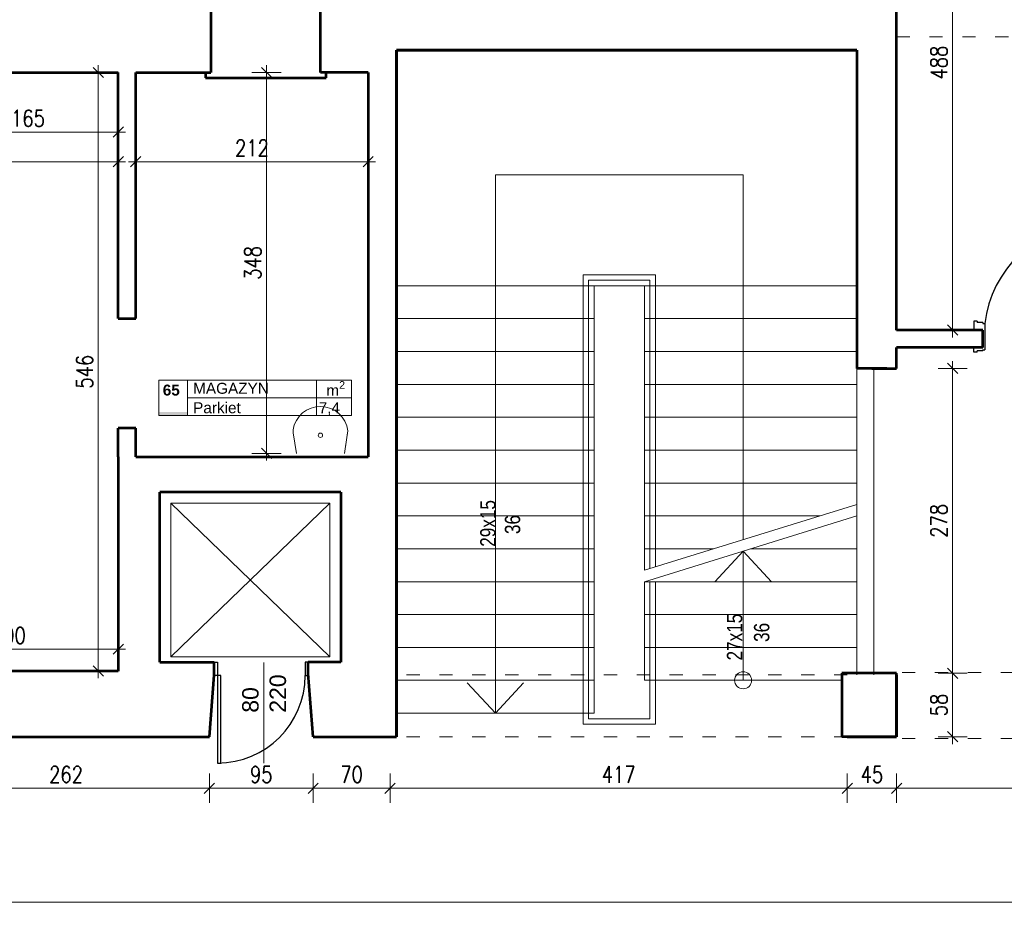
# Model space of a CAD drawing. Header units: millimetres. Extents: x 56977 to 67992, y 30187 to 42235.
# Tile 115 of 130: x 64161 to 65059, y 38844 to 39674. Entities that reach past the tile are written whole.
import ezdxf

# ---------------------------------------------------------------- set-up
doc = ezdxf.new("R2010")
doc.units = ezdxf.units.MM
doc.header["$MEASUREMENT"] = 0
doc.linetypes.add('ACAD_ISO03W100', pattern=[30, 12, -18])
doc.layers.get('0').update_dxf_attribs({"lineweight": 13})
doc.layers.get('DEFPOINTS').update_dxf_attribs({"lineweight": 13})
doc.layers.add('AI-OKNA', color=4, linetype='Continuous')
for name, color, linetype, lineweight in [('AI-OPISY', 3, 'Continuous', 13), ('AI_MURY', 40, 'Continuous', 53), ('AI_WIDOK', 8, 'Continuous', 13), ('OPISY TABELKI', 30, 'Continuous', 13), ('WODA', 7, 'Continuous', 13), ('wymiary', 8, 'Continuous', 13)]:
    doc.layers.add(name, color=color, linetype=linetype, lineweight=lineweight)
doc.styles.add('GENERATED_STYLE_2', font='txt.shx')
doc.styles.get("Standard").update_dxf_attribs({"font": 'txt.shx'})
doc.styles.add('Style-ROMANS', font='ROMANS.shx')
doc.styles.add('WYMIAROWY-08', font='ROMANS.shx', dxfattribs={"width": 0.8})
doc.dimstyles.new('DYBY', dxfattribs={"dimscale": 100, "dimtxt": 0.15, "dimasz": 0.05, "dimexe": 0.05, "dimexo": 0.1, "dimgap": 0.05, "dimtad": 1, "dimdec": 0, "dimdsep": 46, "dimlunit": 5, "dimtxsty": 'WYMIAROWY-08', "dimblk": 'M_STRZ', "dimcen": 0.1, "dimse1": 1, "dimse2": 1, "dimclrd": 7, "dimclre": 7, "dimclrt": 1, "dimadec": 0, "dimazin": 0, "dimtfac": 1, "dimtdec": 0, "dimtmove": 2, "dimatfit": 3, "dimldrblk": 'M_STRZ', "dimfxl": 0, "dimtolj": 1, "dimarcsym": 0})

# ---------------------------------------------------------------- blocks, each defined once
blk = doc.blocks.new('A$C062C27A1')
at = {"layer": 'WODA'}
for p, q in [((0, 0), (-2.8, 18.76)), ((44, 0), (46.8, 18.76))]:
    blk.add_line(p, q, dxfattribs=at)
at = {"layer": 'WODA', "flags": 128}
for points in [[(44, 0), (47.07, 20.65, 0.865936), (-3, 21.5)], [(-3, 21.5, 0.037015), (-2.8, 18.76)], [(24, 16.5, 1), (20, 16.5, 1), (24, 16.5)]]:
    blk.add_lwpolyline(points, format="xyb", dxfattribs=at)
at = {"layer": 'WODA'}
blk.add_circle((22, 16.5), 2, dxfattribs=at)
blk = doc.blocks.new('M_STRZ')
for p, q in [((0, 2.66), (0, 0)), ((-1.33, 0), (1.33, 0)), ((-0.94, -0.94), (0.94, 0.94)), ((0, 0), (0, -2.66))]:
    blk.add_line(p, q)
blk = doc.blocks.new('*U71')
at = {"layer": 'DEFPOINTS', "color": 0}
for p in [(64966.08, 39078.07), (64966.08, 39020.07), (65011.67, 39020.07)]:
    blk.add_point(p, dxfattribs=at)
at = {"layer": 'wymiary', "color": 7, "lineweight": -2}
blk.add_line((65011.67, 39073.07), (65011.67, 39025.07), dxfattribs=at)
at = {"layer": 'wymiary', "color": 7, "lineweight": -2, "xscale": 5, "yscale": 5, "zscale": 5}
for p, rotation in [((65011.67, 39078.07), 90), ((65011.67, 39020.07), 270)]:
    blk.add_blockref('M_STRZ', p, dxfattribs=dict(at, rotation=rotation))
at = {"layer": 'wymiary', "color": 1, "insert": (64999.17, 39049.07), "char_height": 15, "attachment_point": 5, "rotation": 90, "style": 'WYMIAROWY-08'}
blk.add_mtext('58', dxfattribs=at)
blk = doc.blocks.new('*D1604')
at = {"layer": 'DEFPOINTS'}
for p in [(64966.08, 39078.07), (64999.17, 39059.69), (64966.08, 39020.07), (65011.67, 39020.07)]:
    blk.add_point(p, dxfattribs=at)
at = {"layer": 'wymiary', "color": 7}
blk.add_blockref('*U71', (0, 0), dxfattribs=at)
blk = doc.blocks.new('*U80')
at = {"layer": 'DEFPOINTS', "color": 0}
for p in [(66309.54, 38869.07), (58601.54, 38743.07), (66309.54, 38743.07)]:
    blk.add_point(p, dxfattribs=at)
at = {"layer": 'wymiary', "color": 7, "lineweight": -2}
blk.add_line((58606.54, 38869.07), (66304.54, 38869.07), dxfattribs=at)
at = {"layer": 'wymiary', "color": 7, "lineweight": -2, "xscale": 5, "yscale": 5, "zscale": 5, "rotation": 180}
blk.add_blockref('M_STRZ', (58601.54, 38869.07), dxfattribs=at)
at = {"layer": 'wymiary', "color": 7, "lineweight": -2, "xscale": 5, "yscale": 5, "zscale": 5}
blk.add_blockref('M_STRZ', (66309.54, 38869.07), dxfattribs=at)
at = {"layer": 'wymiary', "color": 1, "insert": (62455.54, 38881.57), "char_height": 15, "attachment_point": 5, "style": 'WYMIAROWY-08'}
blk.add_mtext('7708', dxfattribs=at)
blk = doc.blocks.new('*D1613')
at = {"layer": 'DEFPOINTS'}
for p in [(62433.49, 38881.57), (66309.54, 38869.07), (58601.54, 38743.07), (66309.54, 38743.07)]:
    blk.add_point(p, dxfattribs=at)
at = {"layer": 'wymiary', "color": 7}
blk.add_blockref('*U80', (0, 0), dxfattribs=at)
blk = doc.blocks.new('*U111')
at = {"layer": 'DEFPOINTS', "color": 0}
for p in [(64072.24, 39020.07), (64333.69, 39020.07), (64333.69, 38973.16)]:
    blk.add_point(p, dxfattribs=at)
at = {"layer": 'wymiary', "color": 7, "lineweight": -2}
blk.add_line((64077.24, 38973.16), (64328.69, 38973.16), dxfattribs=at)
at = {"layer": 'wymiary', "color": 7, "lineweight": -2, "xscale": 5, "yscale": 5, "zscale": 5, "rotation": 180}
blk.add_blockref('M_STRZ', (64072.24, 38973.16), dxfattribs=at)
at = {"layer": 'wymiary', "color": 7, "lineweight": -2, "xscale": 5, "yscale": 5, "zscale": 5}
blk.add_blockref('M_STRZ', (64333.69, 38973.16), dxfattribs=at)
at = {"layer": 'wymiary', "color": 1, "insert": (64202.97, 38985.66), "char_height": 15, "attachment_point": 5, "style": 'WYMIAROWY-08'}
blk.add_mtext('262', dxfattribs=at)
blk = doc.blocks.new('*D1644')
at = {"layer": 'DEFPOINTS'}
for p in [(64072.24, 39020.07), (64333.69, 39020.07), (64333.69, 38973.16), (64186.63, 38960.66)]:
    blk.add_point(p, dxfattribs=at)
at = {"layer": 'wymiary', "color": 7}
blk.add_blockref('*U111', (0, 0), dxfattribs=at)
blk = doc.blocks.new('*U112')
at = {"layer": 'DEFPOINTS', "color": 0}
for p in [(64428.38, 39020.07), (64498.54, 39020.07), (64498.54, 38973.16)]:
    blk.add_point(p, dxfattribs=at)
at = {"layer": 'wymiary', "color": 7, "lineweight": -2}
blk.add_line((64433.38, 38973.16), (64493.54, 38973.16), dxfattribs=at)
at = {"layer": 'wymiary', "color": 7, "lineweight": -2, "xscale": 5, "yscale": 5, "zscale": 5, "rotation": 180}
blk.add_blockref('M_STRZ', (64428.38, 38973.16), dxfattribs=at)
at = {"layer": 'wymiary', "color": 7, "lineweight": -2, "xscale": 5, "yscale": 5, "zscale": 5}
blk.add_blockref('M_STRZ', (64498.54, 38973.16), dxfattribs=at)
at = {"layer": 'wymiary', "color": 1, "insert": (64463.46, 38985.66), "char_height": 15, "attachment_point": 5, "style": 'WYMIAROWY-08'}
blk.add_mtext('70', dxfattribs=at)
blk = doc.blocks.new('*D1645')
at = {"layer": 'DEFPOINTS'}
for p in [(64428.38, 39020.07), (64498.54, 39020.07), (64498.54, 38973.16), (64452.84, 38960.66)]:
    blk.add_point(p, dxfattribs=at)
at = {"layer": 'wymiary', "color": 7}
blk.add_blockref('*U112', (0, 0), dxfattribs=at)
blk = doc.blocks.new('*U113')
at = {"layer": 'DEFPOINTS', "color": 0}
for p in [(64498.54, 39003.07), (64915.54, 38993.07), (64915.54, 38973.16)]:
    blk.add_point(p, dxfattribs=at)
at = {"layer": 'wymiary', "color": 7, "lineweight": -2}
blk.add_line((64503.54, 38973.16), (64910.54, 38973.16), dxfattribs=at)
at = {"layer": 'wymiary', "color": 7, "lineweight": -2, "xscale": 5, "yscale": 5, "zscale": 5, "rotation": 180}
blk.add_blockref('M_STRZ', (64498.54, 38973.16), dxfattribs=at)
at = {"layer": 'wymiary', "color": 7, "lineweight": -2, "xscale": 5, "yscale": 5, "zscale": 5}
blk.add_blockref('M_STRZ', (64915.54, 38973.16), dxfattribs=at)
at = {"layer": 'wymiary', "color": 1, "insert": (64707.04, 38985.66), "char_height": 15, "attachment_point": 5, "style": 'WYMIAROWY-08'}
blk.add_mtext('417', dxfattribs=at)
blk = doc.blocks.new('*D1646')
at = {"layer": 'DEFPOINTS'}
for p in [(64498.54, 39003.07), (64915.54, 38993.07), (64915.54, 38973.16), (64690.7, 38960.66)]:
    blk.add_point(p, dxfattribs=at)
at = {"layer": 'wymiary', "color": 7}
blk.add_blockref('*U113', (0, 0), dxfattribs=at)
blk = doc.blocks.new('*U114')
at = {"layer": 'DEFPOINTS', "color": 0}
for p in [(64915.54, 38993.07), (64960.54, 38993.07), (64960.54, 38973.16)]:
    blk.add_point(p, dxfattribs=at)
at = {"layer": 'wymiary', "color": 7, "lineweight": -2}
blk.add_line((64920.54, 38973.16), (64955.54, 38973.16), dxfattribs=at)
at = {"layer": 'wymiary', "color": 7, "lineweight": -2, "xscale": 5, "yscale": 5, "zscale": 5, "rotation": 180}
blk.add_blockref('M_STRZ', (64915.54, 38973.16), dxfattribs=at)
at = {"layer": 'wymiary', "color": 7, "lineweight": -2, "xscale": 5, "yscale": 5, "zscale": 5}
blk.add_blockref('M_STRZ', (64960.54, 38973.16), dxfattribs=at)
at = {"layer": 'wymiary', "color": 1, "insert": (64938.04, 38985.66), "char_height": 15, "attachment_point": 5, "style": 'WYMIAROWY-08'}
blk.add_mtext('45', dxfattribs=at)
blk = doc.blocks.new('*D1647')
at = {"layer": 'DEFPOINTS'}
for p in [(64915.54, 38993.07), (64960.54, 38993.07), (64960.54, 38973.16), (64927.41, 38960.66)]:
    blk.add_point(p, dxfattribs=at)
at = {"layer": 'wymiary', "color": 7}
blk.add_blockref('*U114', (0, 0), dxfattribs=at)
blk = doc.blocks.new('*U141')
at = {"layer": 'DEFPOINTS', "color": 0}
for p in [(64250.54, 39646.57), (64086.04, 39626.07), (64250.54, 39571.78)]:
    blk.add_point(p, dxfattribs=at)
at = {"layer": 'wymiary', "color": 7, "lineweight": -2}
blk.add_line((64091.04, 39571.78), (64245.54, 39571.78), dxfattribs=at)
at = {"layer": 'wymiary', "color": 7, "lineweight": -2, "xscale": 5, "yscale": 5, "zscale": 5, "rotation": 180}
blk.add_blockref('M_STRZ', (64086.04, 39571.78), dxfattribs=at)
at = {"layer": 'wymiary', "color": 7, "lineweight": -2, "xscale": 5, "yscale": 5, "zscale": 5}
blk.add_blockref('M_STRZ', (64250.54, 39571.78), dxfattribs=at)
at = {"layer": 'wymiary', "color": 1, "insert": (64168.29, 39584.28), "char_height": 15, "attachment_point": 5, "style": 'WYMIAROWY-08'}
blk.add_mtext('165', dxfattribs=at)
blk = doc.blocks.new('*D1674')
at = {"layer": 'DEFPOINTS'}
for p in [(64250.54, 39646.57), (64086.04, 39626.07), (64250.54, 39571.78), (64152.81, 39559.28)]:
    blk.add_point(p, dxfattribs=at)
at = {"layer": 'wymiary', "color": 7}
blk.add_blockref('*U141', (0, 0), dxfattribs=at)
blk = doc.blocks.new('*U149')
at = {"layer": 'DEFPOINTS', "color": 0}
for p in [(63854.6, 39544.7), (64250.54, 39544.7), (64250.54, 39490.01)]:
    blk.add_point(p, dxfattribs=at)
at = {"layer": 'wymiary', "color": 7, "lineweight": -2}
blk.add_line((63859.6, 39544.7), (64245.54, 39544.7), dxfattribs=at)
at = {"layer": 'wymiary', "color": 7, "lineweight": -2, "xscale": 5, "yscale": 5, "zscale": 5, "rotation": 180}
blk.add_blockref('M_STRZ', (63854.6, 39544.7), dxfattribs=at)
at = {"layer": 'wymiary', "color": 7, "lineweight": -2, "xscale": 5, "yscale": 5, "zscale": 5}
blk.add_blockref('M_STRZ', (64250.54, 39544.7), dxfattribs=at)
at = {"layer": 'wymiary', "color": 1, "insert": (64052.57, 39557.2), "char_height": 15, "attachment_point": 5, "style": 'WYMIAROWY-08'}
blk.add_mtext('396', dxfattribs=at)
blk = doc.blocks.new('*D1682')
at = {"layer": 'DEFPOINTS'}
for p in [(63854.6, 39544.7), (64250.54, 39544.7), (64036.23, 39532.2), (64250.54, 39490.01)]:
    blk.add_point(p, dxfattribs=at)
at = {"layer": 'wymiary', "color": 7}
blk.add_blockref('*U149', (0, 0), dxfattribs=at)
blk = doc.blocks.new('*U165')
at = {"layer": 'DEFPOINTS', "color": 0}
for p in [(64478.54, 39544.7), (64478.54, 39260.07), (64266.54, 39093.07)]:
    blk.add_point(p, dxfattribs=at)
at = {"layer": 'wymiary', "color": 7, "lineweight": -2}
blk.add_line((64271.54, 39544.7), (64473.54, 39544.7), dxfattribs=at)
at = {"layer": 'wymiary', "color": 7, "lineweight": -2, "xscale": 5, "yscale": 5, "zscale": 5, "rotation": 180}
blk.add_blockref('M_STRZ', (64266.54, 39544.7), dxfattribs=at)
at = {"layer": 'wymiary', "color": 7, "lineweight": -2, "xscale": 5, "yscale": 5, "zscale": 5}
blk.add_blockref('M_STRZ', (64478.54, 39544.7), dxfattribs=at)
at = {"layer": 'wymiary', "color": 1, "insert": (64372.54, 39557.2), "char_height": 15, "attachment_point": 5, "style": 'WYMIAROWY-08'}
blk.add_mtext('212', dxfattribs=at)
blk = doc.blocks.new('*D1698')
at = {"layer": 'DEFPOINTS'}
for p in [(64478.54, 39544.7), (64356.2, 39532.2), (64478.54, 39260.07), (64266.54, 39093.07)]:
    blk.add_point(p, dxfattribs=at)
at = {"layer": 'wymiary', "color": 7}
blk.add_blockref('*U165', (0, 0), dxfattribs=at)
blk = doc.blocks.new('*U210')
at = {"layer": 'DEFPOINTS', "color": 0}
for p in [(64966.08, 39356.07), (64966.08, 39078.07), (65011.67, 39078.07)]:
    blk.add_point(p, dxfattribs=at)
at = {"layer": 'wymiary', "color": 7, "lineweight": -2}
blk.add_line((65011.67, 39351.07), (65011.67, 39083.07), dxfattribs=at)
at = {"layer": 'wymiary', "color": 7, "lineweight": -2, "xscale": 5, "yscale": 5, "zscale": 5}
for p, rotation in [((65011.67, 39356.07), 90), ((65011.67, 39078.07), 270)]:
    blk.add_blockref('M_STRZ', p, dxfattribs=dict(at, rotation=rotation))
at = {"layer": 'wymiary', "color": 1, "insert": (64999.17, 39217.07), "char_height": 15, "attachment_point": 5, "rotation": 90, "style": 'WYMIAROWY-08'}
blk.add_mtext('278', dxfattribs=at)
blk = doc.blocks.new('*D1743')
at = {"layer": 'DEFPOINTS'}
for p in [(64966.08, 39356.07), (64999.17, 39233.4), (64966.08, 39078.07), (65011.67, 39078.07)]:
    blk.add_point(p, dxfattribs=at)
at = {"layer": 'wymiary', "color": 7}
blk.add_blockref('*U210', (0, 0), dxfattribs=at)
blk = doc.blocks.new('*U211')
at = {"layer": 'DEFPOINTS', "color": 0}
for p in [(64966.08, 39879.07), (64966.08, 39391.07), (65011.67, 39391.07)]:
    blk.add_point(p, dxfattribs=at)
at = {"layer": 'wymiary', "color": 7, "lineweight": -2}
blk.add_line((65011.67, 39874.07), (65011.67, 39396.07), dxfattribs=at)
at = {"layer": 'wymiary', "color": 7, "lineweight": -2, "xscale": 5, "yscale": 5, "zscale": 5}
for p, rotation in [((65011.67, 39879.07), 90), ((65011.67, 39391.07), 270)]:
    blk.add_blockref('M_STRZ', p, dxfattribs=dict(at, rotation=rotation))
at = {"layer": 'wymiary', "color": 1, "insert": (64999.17, 39635.07), "char_height": 15, "attachment_point": 5, "rotation": 90, "style": 'WYMIAROWY-08'}
blk.add_mtext('488', dxfattribs=at)
blk = doc.blocks.new('*D1744')
at = {"layer": 'DEFPOINTS'}
for p in [(64966.08, 39879.07), (64999.17, 39651.4), (64966.08, 39391.07), (65011.67, 39391.07)]:
    blk.add_point(p, dxfattribs=at)
at = {"layer": 'wymiary', "color": 7}
blk.add_blockref('*U211', (0, 0), dxfattribs=at)
blk = doc.blocks.new('*U255')
at = {"layer": 'DEFPOINTS', "color": 0}
for p in [(64333.69, 39020.07), (64428.38, 39020.07), (64428.38, 38973.16)]:
    blk.add_point(p, dxfattribs=at)
at = {"layer": 'wymiary', "color": 7, "lineweight": -2}
blk.add_line((64338.69, 38973.16), (64423.38, 38973.16), dxfattribs=at)
at = {"layer": 'wymiary', "color": 7, "lineweight": -2, "xscale": 5, "yscale": 5, "zscale": 5, "rotation": 180}
blk.add_blockref('M_STRZ', (64333.69, 38973.16), dxfattribs=at)
at = {"layer": 'wymiary', "color": 7, "lineweight": -2, "xscale": 5, "yscale": 5, "zscale": 5}
blk.add_blockref('M_STRZ', (64428.38, 38973.16), dxfattribs=at)
at = {"layer": 'wymiary', "color": 1, "insert": (64381.04, 38985.66), "char_height": 15, "attachment_point": 5, "style": 'WYMIAROWY-08'}
blk.add_mtext('95', dxfattribs=at)
blk = doc.blocks.new('*D1788')
at = {"layer": 'DEFPOINTS'}
for p in [(64333.69, 39020.07), (64428.38, 39020.07), (64428.38, 38973.16), (64370.41, 38960.66)]:
    blk.add_point(p, dxfattribs=at)
at = {"layer": 'wymiary', "color": 7}
blk.add_blockref('*U255', (0, 0), dxfattribs=at)
blk = doc.blocks.new('*U271')
at = {"layer": 'DEFPOINTS', "color": 0}
for p in [(64960.54, 39003.07), (65235.54, 39003.07), (65235.54, 38973.16)]:
    blk.add_point(p, dxfattribs=at)
at = {"layer": 'wymiary', "color": 7, "lineweight": -2}
blk.add_line((64965.54, 38973.16), (65230.54, 38973.16), dxfattribs=at)
at = {"layer": 'wymiary', "color": 7, "lineweight": -2, "xscale": 5, "yscale": 5, "zscale": 5, "rotation": 180}
blk.add_blockref('M_STRZ', (64960.54, 38973.16), dxfattribs=at)
at = {"layer": 'wymiary', "color": 7, "lineweight": -2, "xscale": 5, "yscale": 5, "zscale": 5}
blk.add_blockref('M_STRZ', (65235.54, 38973.16), dxfattribs=at)
at = {"layer": 'wymiary', "color": 1, "insert": (65098.04, 38985.66), "char_height": 15, "attachment_point": 5, "style": 'WYMIAROWY-08'}
blk.add_mtext('275', dxfattribs=at)
blk = doc.blocks.new('*D1804')
at = {"layer": 'DEFPOINTS'}
for p in [(64960.54, 39003.07), (65235.54, 39003.07), (65235.54, 38973.16), (65081.7, 38960.66)]:
    blk.add_point(p, dxfattribs=at)
at = {"layer": 'wymiary', "color": 7}
blk.add_blockref('*U271', (0, 0), dxfattribs=at)
blk = doc.blocks.new('*U786')
at = {"layer": 'DEFPOINTS', "color": 0}
for p in [(64250.54, 39099.99), (64051.24, 39080.07), (64250.54, 39080.07)]:
    blk.add_point(p, dxfattribs=at)
at = {"layer": 'wymiary', "color": 7, "lineweight": -2}
blk.add_line((64056.24, 39099.99), (64245.54, 39099.99), dxfattribs=at)
at = {"layer": 'wymiary', "color": 7, "lineweight": -2, "xscale": 5, "yscale": 5, "zscale": 5, "rotation": 180}
blk.add_blockref('M_STRZ', (64051.24, 39099.99), dxfattribs=at)
at = {"layer": 'wymiary', "color": 7, "lineweight": -2, "xscale": 5, "yscale": 5, "zscale": 5}
blk.add_blockref('M_STRZ', (64250.54, 39099.99), dxfattribs=at)
at = {"layer": 'wymiary', "color": 1, "insert": (64150.89, 39112.49), "char_height": 15, "attachment_point": 5, "style": 'WYMIAROWY-08'}
blk.add_mtext('200', dxfattribs=at)
blk = doc.blocks.new('*D2319')
at = {"layer": 'DEFPOINTS'}
for p in [(64250.54, 39099.99), (64134.55, 39087.49), (64051.24, 39080.07), (64250.54, 39080.07)]:
    blk.add_point(p, dxfattribs=at)
at = {"layer": 'wymiary', "color": 7}
blk.add_blockref('*U786', (0, 0), dxfattribs=at)
blk = doc.blocks.new('*U787')
at = {"layer": 'DEFPOINTS', "color": 0}
for p in [(64409.16, 39626.07), (64385.87, 39278.64), (64409.16, 39278.64)]:
    blk.add_point(p, dxfattribs=at)
at = {"layer": 'wymiary', "color": 7, "lineweight": -2}
blk.add_line((64385.87, 39621.07), (64385.87, 39283.64), dxfattribs=at)
at = {"layer": 'wymiary', "color": 7, "lineweight": -2, "xscale": 5, "yscale": 5, "zscale": 5}
for p, rotation in [((64385.87, 39626.07), 90), ((64385.87, 39278.64), 270)]:
    blk.add_blockref('M_STRZ', p, dxfattribs=dict(at, rotation=rotation))
at = {"layer": 'wymiary', "color": 1, "insert": (64373.37, 39452.35), "char_height": 15, "attachment_point": 5, "rotation": 90, "style": 'WYMIAROWY-08'}
blk.add_mtext('348', dxfattribs=at)
blk = doc.blocks.new('*D2320')
at = {"layer": 'DEFPOINTS'}
for p in [(64409.16, 39626.07), (64398.37, 39468.69), (64385.87, 39278.64), (64409.16, 39278.64)]:
    blk.add_point(p, dxfattribs=at)
at = {"layer": 'wymiary', "color": 7}
blk.add_blockref('*U787', (0, 0), dxfattribs=at)
blk = doc.blocks.new('*U788')
at = {"layer": 'DEFPOINTS', "color": 0}
for p in [(64175.36, 39626.07), (64175.36, 39080.07), (64232.41, 39080.07)]:
    blk.add_point(p, dxfattribs=at)
at = {"layer": 'wymiary', "color": 7, "lineweight": -2}
blk.add_line((64232.41, 39621.07), (64232.41, 39085.07), dxfattribs=at)
at = {"layer": 'wymiary', "color": 7, "lineweight": -2, "xscale": 5, "yscale": 5, "zscale": 5}
for p, rotation in [((64232.41, 39626.07), 90), ((64232.41, 39080.07), 270)]:
    blk.add_blockref('M_STRZ', p, dxfattribs=dict(at, rotation=rotation))
at = {"layer": 'wymiary', "color": 1, "insert": (64219.91, 39353.07), "char_height": 15, "attachment_point": 5, "rotation": 90, "style": 'WYMIAROWY-08'}
blk.add_mtext('546', dxfattribs=at)
blk = doc.blocks.new('*D2321')
at = {"layer": 'DEFPOINTS'}
for p in [(64175.36, 39626.07), (64219.91, 39369.4), (64175.36, 39080.07), (64232.41, 39080.07)]:
    blk.add_point(p, dxfattribs=at)
at = {"layer": 'wymiary', "color": 7}
blk.add_blockref('*U788', (0, 0), dxfattribs=at)
blk = doc.blocks.new('*U952')
at = {"layer": 'DEFPOINTS', "color": 0}
for p in [(65011.67, 39375.07), (65011.65, 31744.07), (65102.04, 31744.07)]:
    blk.add_point(p, dxfattribs=at)
at = {"layer": 'wymiary', "color": 7, "lineweight": -2}
blk.add_line((65102.05, 39370.07), (65102.04, 31749.07), dxfattribs=at)
at = {"layer": 'wymiary', "color": 7, "lineweight": -2, "xscale": 5, "yscale": 5, "zscale": 5}
for p, rotation in [((65102.05, 39375.07), 89.99988153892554), ((65102.04, 31744.07), 269.9998815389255)]:
    blk.add_blockref('M_STRZ', p, dxfattribs=dict(at, rotation=rotation))
at = {"layer": 'wymiary', "color": 1, "insert": (65089.54, 35559.57), "char_height": 15, "attachment_point": 5, "rotation": 89.99988, "style": 'WYMIAROWY-08'}
blk.add_mtext('\\H15.000000;7631', dxfattribs=at)
blk = doc.blocks.new('*D2485')
at = {"layer": 'DEFPOINTS'}
for p in [(65011.67, 39375.07), (65089.54, 35581.62), (65011.65, 31744.07), (65102.04, 31744.07)]:
    blk.add_point(p, dxfattribs=at)
at = {"layer": 'wymiary', "color": 7}
blk.add_blockref('*U952', (0, 0), dxfattribs=at)

msp = doc.modelspace()

# ---------------------------------------------------------------- hatches: boundary and pattern name
at = {"layer": 'OPISY TABELKI', "extrusion": (0, 0, -1)}
msp.add_hatch(color=256, dxfattribs=at).paths.add_polyline_path([(-64313.86, 39313.27), (-64313.86, 39316.22), (-64287.51, 39316.22), (-64287.51, 39313.27)], flags=16)

# ---------------------------------------------------------------- linework, layer by layer
at = {"layer": 'AI-OKNA'}
for p, q in [((65034.12, 39399.07), (65031.12, 39399.07)), ((65031.12, 39399.07), (65031.12, 39391.07)), ((65034.12, 39399.07), (65034.12, 39398.07)), ((65039.12, 39398.07), (65034.12, 39398.07)), ((65039.12, 39398.07), (65039.12, 39397.07)), ((65039.12, 39397.07), (65041.12, 39397.07)), ((65041.12, 39397.07), (65041.12, 39373.07)), ((65031.12, 39371.07), (65031.12, 39375.07)), ((65039.12, 39373.07), (65041.12, 39373.07)), ((65039.12, 39372.07), (65039.12, 39373.07)), ((65034.12, 39371.07), (65031.12, 39371.07)), ((65039.12, 39372.07), (65034.12, 39372.07)), ((65034.12, 39371.07), (65034.12, 39372.07)), ((64338.06, 39088.07), (64341.06, 39088.07)), ((64341.06, 39088.07), (64341.06, 39076.07)), ((64424.06, 39088.07), (64421.06, 39088.07)), ((64421.06, 39088.07), (64421.06, 39076.07)), ((64341.06, 39076.07), (64338.06, 39076.07)), ((64341.06, 39076.07), (64341.06, 38996.07)), ((64344.06, 39076.07), (64341.06, 39076.07)), ((64344.06, 38996.07), (64344.06, 39076.07)), ((64421.06, 39076.07), (64424.06, 39076.07)), ((64341.06, 38996.07), (64344.06, 38996.07))]:
    msp.add_line(p, q, dxfattribs=at)
for centre, radius, start, end in [((65141.72, 39385.96), 101.21, 92.60547, 173.69931), ((64341.06, 39076.07), 80, 270, 0)]:
    msp.add_arc(centre, radius, start, end, dxfattribs=at)
at = {"layer": 'AI-OPISY'}
msp.add_line((64383.31, 39087.8), (64383.31, 38995.87), dxfattribs=at)
at = {"layer": 'AI_MURY'}
for p, q in [((64960.54, 39391.07), (64960.54, 39879.07)), ((64335.19, 39696.57), (64335.19, 39626.07)), ((64435.19, 39626.07), (64435.19, 39696.57)), ((64924.24, 39646.57), (64504.54, 39646.57)), ((64504.54, 39646.57), (64504.54, 39020.07)), ((64529.6, 39646.57), (64513.54, 39646.57)), ((64924.24, 39646.57), (64924.24, 39356.07)), ((64086.04, 39626.07), (64250.54, 39626.07)), ((64250.54, 39401.57), (64250.54, 39626.07)), ((64266.54, 39401.57), (64266.54, 39626.07)), ((64266.54, 39626.07), (64335.19, 39626.07)), ((64266.54, 39626.07), (64305.54, 39626.07)), ((64330.19, 39626.07), (64330.19, 39621.07)), ((64478.54, 39626.07), (64435.19, 39626.07)), ((64440.19, 39621.07), (64440.19, 39626.07)), ((64478.54, 39626.07), (64478.54, 39275.57)), ((64330.19, 39621.07), (64435.19, 39621.07)), ((64435.19, 39621.07), (64440.19, 39621.07)), ((64250.54, 39401.57), (64266.54, 39401.57)), ((65039.12, 39391.07), (64960.54, 39391.07)), ((65039.12, 39375.07), (65039.12, 39391.07)), ((64960.54, 39356.07), (64960.54, 39375.07)), ((65039.12, 39375.07), (64960.54, 39375.07)), ((64951.74, 39356.07), (64924.24, 39356.07)), ((64938.04, 39356.07), (64960.54, 39356.07)), ((64250.54, 39275.57), (64250.54, 39301.57)), ((64266.54, 39301.57), (64250.54, 39301.57)), ((64266.54, 39275.57), (64266.54, 39301.57)), ((64266.54, 39275.57), (64266.54, 39301.57)), ((64250.54, 39275.57), (64250.54, 39080.07)), ((64266.54, 39275.57), (64478.54, 39275.57)), ((64453.54, 39243.07), (64288.54, 39243.07)), ((64288.54, 39088.07), (64288.54, 39243.07)), ((64453.54, 39243.07), (64453.54, 39088.07)), ((64288.54, 39088.07), (64338.06, 39088.07)), ((64338.06, 39076.36), (64338.06, 39088.07)), ((64423.9, 39077.87), (64423.9, 39088.07)), ((64453.54, 39088.07), (64423.9, 39088.07)), ((64250.54, 39080.07), (64051.24, 39080.07)), ((64333.69, 39020.07), (64338.06, 39076.36)), ((64428.38, 39020.07), (64423.9, 39077.87)), ((64910.54, 39078.07), (64910.54, 39020.07)), ((64960.54, 39078.07), (64910.54, 39078.07)), ((64960.54, 39020.07), (64960.54, 39078.07)), ((64072.24, 39020.07), (64333.69, 39020.07)), ((64428.38, 39020.07), (64504.54, 39020.07)), ((64960.54, 39020.07), (64910.54, 39020.07))]:
    msp.add_line(p, q, dxfattribs=at)
at = {"layer": 'AI_MURY', "linetype": 'ByBlock', "lineweight": 53}
for p, q in [((64504.54, 39020.07), (64504.54, 39646.57)), ((64504.54, 39646.57), (64924.24, 39646.57)), ((64960.54, 39076.57), (64960.54, 39020.07)), ((64915.54, 39020.07), (64960.54, 39020.07))]:
    msp.add_line(p, q, dxfattribs=at)
at = {"layer": 'AI_WIDOK', "color": 251, "linetype": 'ACAD_ISO03W100'}
for p, q in [((64960.54, 39658.57), (65235.54, 39658.57)), ((64915.54, 39076.57), (64504.54, 39076.57)), ((64965.54, 39078.57), (65235.54, 39078.57)), ((64915.54, 39020.07), (64504.54, 39020.07)), ((64965.54, 39018.57), (65235.54, 39018.57))]:
    msp.add_line(p, q, dxfattribs=at)
at = {"layer": 'AI_WIDOK'}
for p, q in [((64820.54, 39532.67), (64594.54, 39532.67)), ((64594.54, 39532.67), (64594.54, 39041.57)), ((64820.54, 39199.9), (64820.54, 39532.67)), ((64674.54, 39071.57), (64674.54, 39441.57)), ((64674.54, 39441.57), (64740.54, 39441.57)), ((64679.54, 39436.57), (64735.54, 39436.57)), ((64679.54, 39071.57), (64679.54, 39436.57)), ((64735.54, 39173.58), (64735.54, 39436.57)), ((64740.54, 39175.13), (64740.54, 39441.57)), ((64504.54, 39431.57), (64924.24, 39431.57)), ((64504.54, 39431.57), (64697.55, 39431.57)), ((64684.54, 39041.57), (64684.54, 39431.57)), ((64723.05, 39431.57), (64924.24, 39431.57)), ((64730.54, 39172.04), (64730.54, 39431.57)), ((64504.54, 39401.57), (64684.54, 39401.57)), ((64730.54, 39401.57), (64924.24, 39401.57)), ((64504.54, 39371.57), (64684.54, 39371.57)), ((64730.54, 39371.57), (64924.24, 39371.57)), ((64504.54, 39341.57), (64684.54, 39341.57)), ((64730.54, 39341.57), (64924.33, 39341.57)), ((64504.54, 39311.57), (64684.54, 39311.57)), ((64730.54, 39311.57), (64924.33, 39311.57)), ((64504.54, 39281.57), (64684.54, 39281.57)), ((64730.54, 39281.57), (64924.33, 39281.57)), ((64504.54, 39251.57), (64684.54, 39251.57)), ((64730.54, 39251.57), (64924.33, 39251.57)), ((64730.54, 39172.04), (64924.33, 39232.04)), ((64504.54, 39221.57), (64684.54, 39221.57)), ((64730.54, 39221.57), (64890.52, 39221.57)), ((64730.54, 39161.57), (64924.33, 39221.57)), ((64504.54, 39191.57), (64684.54, 39191.57)), ((64730.54, 39191.57), (64793.62, 39191.57)), ((64820.54, 39189.43), (64794.7, 39161.57)), ((64820.54, 39071.57), (64820.54, 39189.43)), ((64820.54, 39189.43), (64846.37, 39161.57)), ((64827.43, 39191.57), (64924.33, 39191.57)), ((64504.54, 39161.57), (64684.54, 39161.57)), ((64730.54, 39071.57), (64730.54, 39161.57)), ((64730.54, 39161.57), (64924.33, 39161.57)), ((64735.54, 39036.57), (64735.54, 39161.57)), ((64740.54, 39041.57), (64740.54, 39161.57)), ((64504.54, 39131.57), (64684.54, 39131.57)), ((64730.54, 39131.57), (64924.33, 39131.57)), ((64504.54, 39101.57), (64684.54, 39101.57)), ((64730.54, 39101.57), (64924.33, 39101.57)), ((64504.54, 39071.57), (64684.54, 39071.57)), ((64594.54, 39041.57), (64568.7, 39069.43)), ((64594.54, 39041.57), (64620.37, 39069.43)), ((64674.54, 39071.57), (64674.54, 39036.57)), ((64679.54, 39071.57), (64679.54, 39041.57)), ((64730.54, 39071.57), (64910.54, 39071.57)), ((64504.54, 39041.57), (64684.54, 39041.57)), ((64679.54, 39041.57), (64679.54, 39036.57)), ((64740.54, 39031.57), (64740.54, 39041.57)), ((64674.54, 39036.57), (64674.54, 39031.57)), ((64674.54, 39031.57), (64740.54, 39031.57)), ((64679.54, 39036.57), (64735.54, 39036.57))]:
    msp.add_line(p, q, dxfattribs=at)
at = {"layer": 'AI_WIDOK', "ltscale": 0.5}
for p, q in [((64924.33, 39356.07), (64924.33, 39076.57)), ((64939.81, 39356.07), (64939.81, 39076.57)), ((64298.54, 39233.07), (64443.54, 39093.07)), ((64298.54, 39093.07), (64298.54, 39233.07)), ((64443.54, 39233.07), (64298.54, 39093.07)), ((64298.54, 39233.07), (64443.54, 39233.07)), ((64443.54, 39233.07), (64443.54, 39093.07)), ((64443.54, 39093.07), (64298.54, 39093.07))]:
    msp.add_line(p, q, dxfattribs=at)
at = {"layer": 'AI_WIDOK'}
msp.add_circle((64820.54, 39071.57), 7.76, dxfattribs=at)
at = {"layer": 'OPISY TABELKI'}
for p, q in [((64287.51, 39345.53), (64463.2, 39345.53)), ((64287.51, 39345.53), (64287.51, 39313.27)), ((64313.86, 39345.53), (64313.86, 39313.27)), ((64431.42, 39345.53), (64431.42, 39313.27)), ((64463.2, 39345.53), (64463.2, 39313.27)), ((64313.86, 39329.4), (64463.2, 39329.4)), ((64287.51, 39313.27), (64463.2, 39313.27))]:
    msp.add_line(p, q, dxfattribs=at)

# ---------------------------------------------------------------- block references
at = {"layer": 'AI_WIDOK', "color": 7, "linetype": 'ByBlock', "lineweight": 13}
msp.add_blockref('A$C062C27A1', (64413.03, 39278.64), dxfattribs=at)

# ---------------------------------------------------------------- texts
at = {"layer": 'AI-OPISY', "insert": (64363.61, 39042.03), "char_height": 15, "width": 45.2902, "attachment_point": 1, "rotation": 90}
msp.add_mtext('\\fArial|b0|i0|c238|p39;80\\P220', dxfattribs=at)
at = {"layer": 'AI_WIDOK', "char_height": 14, "attachment_point": 7, "rotation": 90, "line_spacing_factor": 0.722892, "style": 'WYMIAROWY-08'}
for s, insert in [('\\fArial|b0|i0|c238|p39;29x15', (64594.95, 39193.39)), ('\\fArial|b0|i0|c238|p39;36', (64617.43, 39205)), ('\\fArial|b0|i0|c238|p39;27x15', (64819.95, 39089.7)), ('\\fArial|b0|i0|c238|p39;36', (64844.65, 39106.58))]:
    msp.add_mtext(s, dxfattribs=dict(at, insert=insert))
at = {"layer": 'OPISY TABELKI', "color": 7, "char_height": 10, "width": 168.6591, "attachment_point": 1, "style": 'GENERATED_STYLE_2'}
for s, insert in [('\\fArial|b1|i0|c238|p39;65', (64291.2, 39341.36)), ('\\fArial|b0|i0|c238|p39;MAGAZYN', (64318.89, 39342.97)), ('\\A1;\\fArial|b0|i0|c238|p39;m\\H7.000000;\\S2^  ;', (64440.42, 39344.53)), ('\\fArial|b0|i0|c238|p39;Parkiet          ', (64318.89, 39325.24)), ('\\fArial|b0|i0|c238|p39;7,4          ', (64433.45, 39325.24))]:
    msp.add_mtext(s, dxfattribs=dict(at, insert=insert))

# ---------------------------------------------------------------- dimensions: what is measured, and where the dimension line sits
at = {"layer": 'wymiary', "color": 7}
for base, p1, p2, angle, picture, middle in [((65011.67, 39391.07), (64966.08, 39879.07), (64966.08, 39391.07), 270, '*D1744', (64999.17, 39651.4)), ((64232.41, 39080.07), (64175.36, 39626.07), (64175.36, 39080.07), 270, '*D2321', (64219.91, 39369.4)), ((64385.87, 39278.64), (64409.16, 39626.07), (64409.16, 39278.64), 270, '*D2320', (64398.37, 39468.69)), ((65102.04, 31744.07), (65011.67, 39375.07), (65011.65, 31744.07), 269.99988, '*D2485', (65089.54, 35581.62)), ((65011.67, 39078.07), (64966.08, 39356.07), (64966.08, 39078.07), 270, '*D1743', (64999.17, 39233.4)), ((65011.67, 39020.07), (64966.08, 39078.07), (64966.08, 39020.07), 270, '*D1604', (64999.17, 39059.69))]:
    dim = msp.add_linear_dim(base=base, p1=p1, p2=p2, angle=angle, dimstyle='DYBY', override={"dimtad": 0, "dimtxsty": 'Style-ROMANS', "dimcen": 0.001, "dimclrd": 0, "dimclre": 0}, dxfattribs=at)
    dim.commit()
    dim.dimension.update_dxf_attribs({"geometry": picture, "text_midpoint": middle, "dimtype": 128})
for base, p1, p2, picture, middle in [((64250.53528189, 39571.77850168), (64086.03528189, 39626.06829895), (64250.53528189, 39646.56829895), '*D1674', (64152.80671046, 39559.27850168)), ((64250.54, 39544.7), (63854.6, 39544.7), (64250.54, 39490.01), '*D1682', (64036.23, 39532.2)), ((64478.54, 39544.7), (64266.54, 39093.07), (64478.54, 39260.07), '*D1698', (64356.2, 39532.2)), ((64250.54, 39099.99), (64051.24, 39080.07), (64250.54, 39080.07), '*D2319', (64134.55, 39087.49)), ((64333.69, 38973.16), (64072.24, 39020.07), (64333.69, 39020.07), '*D1644', (64186.63, 38960.66)), ((64428.38, 38973.16), (64333.69, 39020.07), (64428.38, 39020.07), '*D1788', (64370.41, 38960.66)), ((64498.54, 38973.16), (64428.38, 39020.07), (64498.54, 39020.07), '*D1645', (64452.84, 38960.66)), ((64915.54, 38973.16), (64498.54, 39003.07), (64915.54, 38993.07), '*D1646', (64690.7, 38960.66)), ((64960.54, 38973.16), (64915.54, 38993.07), (64960.54, 38993.07), '*D1647', (64927.41, 38960.66)), ((65235.54, 38973.16), (64960.54, 39003.07), (65235.54, 39003.07), '*D1804', (65081.7, 38960.66)), ((66309.54, 38869.07), (58601.54, 38743.07), (66309.54, 38743.07), '*D1613', (62433.49, 38881.57))]:
    dim = msp.add_linear_dim(base=base, p1=p1, p2=p2, dimstyle='DYBY', override={"dimtad": 0, "dimtxsty": 'Style-ROMANS', "dimcen": 0.001, "dimclrd": 0, "dimclre": 0}, dxfattribs=at)
    dim.commit()
    dim.dimension.update_dxf_attribs({"geometry": picture, "text_midpoint": middle, "dimtype": 128})

doc.saveas('drawing.dxf')
